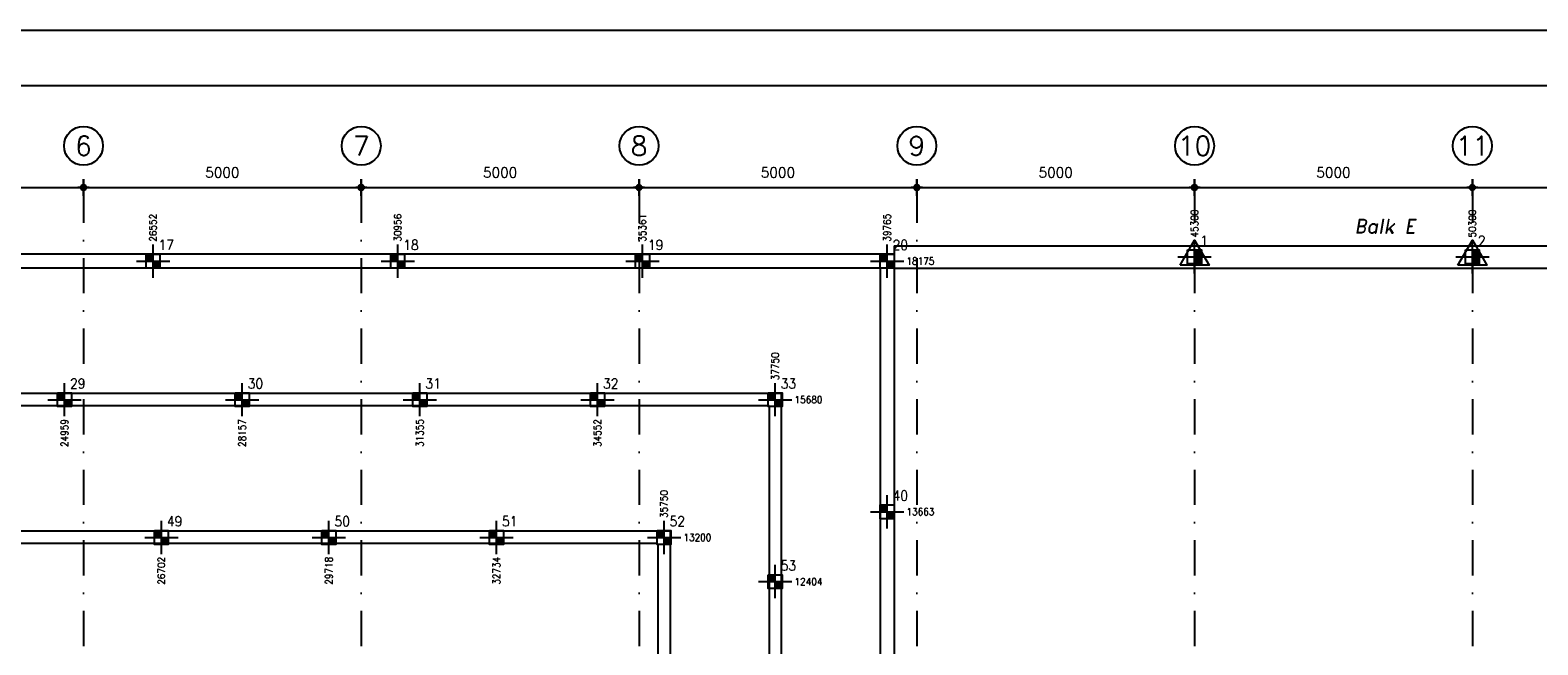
# Model space of a CAD drawing. Extents: x 0 to 139900, y 0 to 143500.
# Tile 25 of 34: x 29540 to 56679, y 132433 to 143500. Entities that reach past the tile are written whole.
import ezdxf
from ezdxf.enums import TextEntityAlignment as Align

# ---------------------------------------------------------------- set-up
doc = ezdxf.new("R2010")
doc.units = 0
doc.header["$LTSCALE"] = 100
doc.header["$PDMODE"] = 3
doc.header["$PDSIZE"] = -3
doc.linetypes.add('DASHDOT2', pattern=[12.7, 6.35, -3.175, 0, -3.175])
doc.layers.get('0').update_dxf_attribs({"linetype": 'CONTINUOUS'})
doc.layers.get('DEFPOINTS').update_dxf_attribs({"linetype": 'CONTINUOUS'})
for name, color, linetype in [('A--A$1C-_CIRKEL', 3, 'CONTINUOUS'), ('A--L$2A-', 7, 'CONTINUOUS'), ('A--L$2A-_F123-', 1, 'CONTINUOUS'), ('A--L$7A-_STRAMIEN', 1, 'DASHDOT2'), ('A--L16--_F123-', 3, 'CONTINUOUS'), ('A--L17--', 7, 'CONTINUOUS'), ('A--L17--_F123-', 3, 'CONTINUOUS'), ('A--M$1A-_F123-_MAATV', 7, 'CONTINUOUS'), ('A--T$1A-_F123-_0_25MM', 2, 'CONTINUOUS'), ('A--T$1A-_F123-_0_35MM', 3, 'CONTINUOUS'), ('A--T17--_F123-_0_13MM', 1, 'CONTINUOUS'), ('A--T17--_F123-_0_18MM', 2, 'CONTINUOUS')]:
    doc.layers.add(name, color=color, linetype=linetype)
doc.styles.add('ALFA-0_25', font='ROMANS')
doc.styles.add('BALKEN', font='romand.shx', dxfattribs={"height": 180})
doc.styles.add('MISO', font='ROMANS.shx')
doc.styles.add('RENVOOI', font='romans.shx', dxfattribs={"width": 0.9})
doc.dimstyles.new('DLV18', dxfattribs={"dimscale": 100, "dimtxt": 1.8, "dimasz": 1, "dimexe": 0, "dimexo": 0, "dimgap": 0, "dimtad": 0, "dimdec": 0, "dimrnd": 1, "dimzin": 0, "dimtxsty": 'MISO', "dimblk1": '$DIMDLV', "dimblk2": '$DIMDLV', "dimsah": 1, "dimcen": 0, "dimse1": 1, "dimse2": 1, "dimclrd": 256, "dimclre": 256, "dimclrt": 1, "dimazin": 3, "dimtfac": 1, "dimtdec": 0, "dimtix": 1, "dimtmove": 0, "dimatfit": 3, "dimtvp": 1.5, "dimtolj": 1, "dimtzin": 0})

# ---------------------------------------------------------------- blocks, each defined once
blk = doc.blocks.new('KA-A0-1X')
at = {"layer": 'A--L$2A-_F123-'}
blk.add_lwpolyline([(0, 0), (0, 841), (1399, 841), (1399, 0)], close=True, dxfattribs=at)
at = {"layer": 'A--L$2A-_F123-', "color": 4}
blk.add_lwpolyline([(10, 10), (1389, 10), (1389, 831), (10, 831)], close=True, dxfattribs=at)
blk = doc.blocks.new('$DIMDLV')
at = {"color": 0}
for p, q in [((-1, 0), (1, 0)), ((0, -1.5), (0, 1.5))]:
    blk.add_line(p, q, dxfattribs=at)
blk.add_circle((0, 0), 0.5, dxfattribs=at)
blk = doc.blocks.new('*D258')
at = {"layer": 'A--M$1A-_F123-_MAATV', "linetype": 'CONTINUOUS'}
blk.add_line((55600, 140667), (60400, 140667), dxfattribs=at)
at = {"layer": 'DEFPOINTS', "color": 0, "linetype": 'CONTINUOUS'}
for p in [(55500, 140667), (60500, 140667), (60500, 140667)]:
    blk.add_point(p, dxfattribs=at)
at = {"layer": 'A--M$1A-_F123-_MAATV', "linetype": 'CONTINUOUS', "xscale": 100, "yscale": 100, "zscale": 100, "rotation": 180}
blk.add_blockref('$DIMDLV', (55500, 140667), dxfattribs=at)
at = {"layer": 'A--M$1A-_F123-_MAATV', "linetype": 'CONTINUOUS', "xscale": 100, "yscale": 100, "zscale": 100}
blk.add_blockref('$DIMDLV', (60500, 140667), dxfattribs=at)
at = {"layer": 'A--M$1A-_F123-_MAATV', "color": 1, "linetype": 'CONTINUOUS', "insert": (58000, 140937), "char_height": 180, "attachment_point": 5, "style": 'MISO'}
blk.add_mtext('\\A1;5000', dxfattribs=at)
blk = doc.blocks.new('*D254')
at = {"layer": 'A--M$1A-_F123-_MAATV', "linetype": 'CONTINUOUS'}
blk.add_line((45600, 140667), (50400, 140667), dxfattribs=at)
at = {"layer": 'DEFPOINTS', "color": 0, "linetype": 'CONTINUOUS'}
for p in [(45500, 140667), (50500, 140667), (50500, 140667)]:
    blk.add_point(p, dxfattribs=at)
at = {"layer": 'A--M$1A-_F123-_MAATV', "linetype": 'CONTINUOUS', "xscale": 100, "yscale": 100, "zscale": 100, "rotation": 180}
blk.add_blockref('$DIMDLV', (45500, 140667), dxfattribs=at)
at = {"layer": 'A--M$1A-_F123-_MAATV', "linetype": 'CONTINUOUS', "xscale": 100, "yscale": 100, "zscale": 100}
blk.add_blockref('$DIMDLV', (50500, 140667), dxfattribs=at)
at = {"layer": 'A--M$1A-_F123-_MAATV', "color": 1, "linetype": 'CONTINUOUS', "insert": (48000, 140937), "char_height": 180, "attachment_point": 5, "style": 'MISO'}
blk.add_mtext('\\A1;5000', dxfattribs=at)
blk = doc.blocks.new('*D259')
at = {"layer": 'A--M$1A-_F123-_MAATV', "linetype": 'CONTINUOUS'}
blk.add_line((50600, 140667), (55400, 140667), dxfattribs=at)
at = {"layer": 'DEFPOINTS', "color": 0, "linetype": 'CONTINUOUS'}
for p in [(50500, 140667), (55500, 140667), (55500, 140667)]:
    blk.add_point(p, dxfattribs=at)
at = {"layer": 'A--M$1A-_F123-_MAATV', "linetype": 'CONTINUOUS', "xscale": 100, "yscale": 100, "zscale": 100, "rotation": 180}
blk.add_blockref('$DIMDLV', (50500, 140667), dxfattribs=at)
at = {"layer": 'A--M$1A-_F123-_MAATV', "linetype": 'CONTINUOUS', "xscale": 100, "yscale": 100, "zscale": 100}
blk.add_blockref('$DIMDLV', (55500, 140667), dxfattribs=at)
at = {"layer": 'A--M$1A-_F123-_MAATV', "color": 1, "linetype": 'CONTINUOUS', "insert": (53000, 140937), "char_height": 180, "attachment_point": 5, "style": 'MISO'}
blk.add_mtext('\\A1;5000', dxfattribs=at)
blk = doc.blocks.new('CIRKEL')
at = {"layer": 'A--A$1C-_CIRKEL'}
blk.add_circle((0, 0), 350, dxfattribs=at)
blk = doc.blocks.new('*D257')
at = {"layer": 'A--M$1A-_F123-_MAATV', "linetype": 'CONTINUOUS'}
blk.add_line((40600, 140667), (45400, 140667), dxfattribs=at)
at = {"layer": 'DEFPOINTS', "color": 0, "linetype": 'CONTINUOUS'}
for p in [(40500, 140667), (45500, 140667), (45500, 140667)]:
    blk.add_point(p, dxfattribs=at)
at = {"layer": 'A--M$1A-_F123-_MAATV', "linetype": 'CONTINUOUS', "xscale": 100, "yscale": 100, "zscale": 100, "rotation": 180}
blk.add_blockref('$DIMDLV', (40500, 140667), dxfattribs=at)
at = {"layer": 'A--M$1A-_F123-_MAATV', "linetype": 'CONTINUOUS', "xscale": 100, "yscale": 100, "zscale": 100}
blk.add_blockref('$DIMDLV', (45500, 140667), dxfattribs=at)
at = {"layer": 'A--M$1A-_F123-_MAATV', "color": 1, "linetype": 'CONTINUOUS', "insert": (43000, 140937), "char_height": 180, "attachment_point": 5, "style": 'MISO'}
blk.add_mtext('\\A1;5000', dxfattribs=at)
blk = doc.blocks.new('*D255')
at = {"layer": 'A--M$1A-_F123-_MAATV', "linetype": 'CONTINUOUS'}
blk.add_line((35600, 140667), (40400, 140667), dxfattribs=at)
at = {"layer": 'DEFPOINTS', "color": 0, "linetype": 'CONTINUOUS'}
for p in [(35500, 140667), (40500, 140667), (40500, 140667)]:
    blk.add_point(p, dxfattribs=at)
at = {"layer": 'A--M$1A-_F123-_MAATV', "linetype": 'CONTINUOUS', "xscale": 100, "yscale": 100, "zscale": 100, "rotation": 180}
blk.add_blockref('$DIMDLV', (35500, 140667), dxfattribs=at)
at = {"layer": 'A--M$1A-_F123-_MAATV', "linetype": 'CONTINUOUS', "xscale": 100, "yscale": 100, "zscale": 100}
blk.add_blockref('$DIMDLV', (40500, 140667), dxfattribs=at)
at = {"layer": 'A--M$1A-_F123-_MAATV', "color": 1, "linetype": 'CONTINUOUS', "insert": (38000, 140937), "char_height": 180, "attachment_point": 5, "style": 'MISO'}
blk.add_mtext('\\A1;5000', dxfattribs=at)
blk = doc.blocks.new('*D256')
at = {"layer": 'A--M$1A-_F123-_MAATV', "linetype": 'CONTINUOUS'}
blk.add_line((30600, 140667), (35400, 140667), dxfattribs=at)
at = {"layer": 'DEFPOINTS', "color": 0, "linetype": 'CONTINUOUS'}
for p in [(30500, 140667), (35500, 140667), (35500, 140667)]:
    blk.add_point(p, dxfattribs=at)
at = {"layer": 'A--M$1A-_F123-_MAATV', "linetype": 'CONTINUOUS', "xscale": 100, "yscale": 100, "zscale": 100, "rotation": 180}
blk.add_blockref('$DIMDLV', (30500, 140667), dxfattribs=at)
at = {"layer": 'A--M$1A-_F123-_MAATV', "linetype": 'CONTINUOUS', "xscale": 100, "yscale": 100, "zscale": 100}
blk.add_blockref('$DIMDLV', (35500, 140667), dxfattribs=at)
at = {"layer": 'A--M$1A-_F123-_MAATV', "color": 1, "linetype": 'CONTINUOUS', "insert": (33000, 140937), "char_height": 180, "attachment_point": 5, "style": 'MISO'}
blk.add_mtext('\\A1;5000', dxfattribs=at)
blk = doc.blocks.new('*D248')
at = {"layer": 'A--M$1A-_F123-_MAATV', "linetype": 'CONTINUOUS'}
blk.add_line((25600, 140667), (30400, 140667), dxfattribs=at)
at = {"layer": 'DEFPOINTS', "color": 0, "linetype": 'CONTINUOUS'}
for p in [(25500, 140667), (30500, 140667), (30500, 140667)]:
    blk.add_point(p, dxfattribs=at)
at = {"layer": 'A--M$1A-_F123-_MAATV', "linetype": 'CONTINUOUS', "xscale": 100, "yscale": 100, "zscale": 100, "rotation": 180}
blk.add_blockref('$DIMDLV', (25500, 140667), dxfattribs=at)
at = {"layer": 'A--M$1A-_F123-_MAATV', "linetype": 'CONTINUOUS', "xscale": 100, "yscale": 100, "zscale": 100}
blk.add_blockref('$DIMDLV', (30500, 140667), dxfattribs=at)
at = {"layer": 'A--M$1A-_F123-_MAATV', "color": 1, "linetype": 'CONTINUOUS', "insert": (28000, 140937), "char_height": 180, "attachment_point": 5, "style": 'MISO'}
blk.add_mtext('\\A1;5000', dxfattribs=at)
blk = doc.blocks.new('PP01016-')
at = {"layer": 'A--L17--_F123-', "color": 8, "linetype": 'CONTINUOUS'}
for p, q in [((0, -300), (0, 300)), ((-300, 0), (300, 0))]:
    blk.add_line(p, q, dxfattribs=at)
blk.add_lwpolyline([(-260, -150), (0, 300), (260, -150)], close=True, dxfattribs=at)
at = {"layer": 'A--L17--_F123-', "color": 1}
blk.add_lwpolyline([(-125, 125), (125, 125), (125, -125), (-125, -125)], close=True, dxfattribs=at)
for points in [[(0, 125), (125, 125), (0, 0), (125, 0)], [(125, 0), (0, 0), (125, -125), (0, -125)]]:
    blk.add_solid(points, dxfattribs=at)
at = {"layer": 'A--T17--_F123-_0_13MM', "style": 'RENVOOI', "width": 0.9, "flags": 8}
blk.add_attdef('KM2', (0, 300), '', height=13, rotation=90, dxfattribs=at)
blk.add_attdef('KM1', (300, 0), '', height=13, dxfattribs=at)
at = {"layer": 'A--T17--_F123-_0_18MM', "style": 'RENVOOI', "width": 0.9, "flags": 8}
blk.add_attdef('PNR', (0, 0), '', height=18, dxfattribs=at)
blk = doc.blocks.new('PP01002-')
at = {"layer": 'A--L17--_F123-', "color": 8, "linetype": 'CONTINUOUS'}
for p, q in [((0, -300), (0, 300)), ((-300, 0), (300, 0))]:
    blk.add_line(p, q, dxfattribs=at)
at = {"layer": 'A--L17--_F123-', "color": 1}
blk.add_lwpolyline([(-125, 125), (125, 125), (125, -125), (-125, -125)], close=True, dxfattribs=at)
for points in [[(-125, 125), (0, 125), (-125, 0), (0, 0)], [(0, 0), (125, 0), (0, -125), (125, -125)]]:
    blk.add_solid(points, dxfattribs=at)
at = {"layer": 'A--T17--_F123-_0_13MM', "style": 'RENVOOI', "width": 0.9, "flags": 8}
blk.add_attdef('KM2', (0, 300), '', height=13, rotation=90, dxfattribs=at)
blk.add_attdef('KM1', (300, 0), '', height=13, dxfattribs=at)
at = {"layer": 'A--T17--_F123-_0_18MM', "style": 'RENVOOI', "width": 0.9, "flags": 8}
blk.add_attdef('PNR', (0, 0), '', height=18, dxfattribs=at)

msp = doc.modelspace()

# ---------------------------------------------------------------- linework, layer by layer
at = {"layer": 'A--L$7A-_STRAMIEN'}
for p, q in [((30500, 140667), (30500, 121167)), ((35500, 140667), (35500, 121167)), ((40500, 140667), (40500, 121167)), ((45500, 140667), (45500, 121167)), ((50500, 140667), (50500, 121167)), ((55500, 140667), (55500, 121167))]:
    msp.add_line(p, q, dxfattribs=at)
at = {"layer": 'A--L16--_F123-', "color": 8}
for p, q in [((45090, 139617), (75150, 139617)), ((45090, 139617), (45090, 139467)), ((45090, 139467), (5200, 139467)), ((45090, 139467), (45090, 121167)), ((44840, 139217), (5450, 139217)), ((44840, 139217), (44840, 121417)), ((45090, 139217), (70505, 139217)), ((43060, 136957), (7550, 136957)), ((43060, 136957), (43060, 123517)), ((42840, 136737), (7550, 136737)), ((42840, 136737), (42840, 123517)), ((41060, 134477), (7550, 134477)), ((41060, 134477), (41060, 123517)), ((40840, 134257), (7550, 134257)), ((40840, 134257), (40840, 123517))]:
    msp.add_line(p, q, dxfattribs=at)

# ---------------------------------------------------------------- block references
at = {"layer": 'A--L$2A-', "xscale": 100, "yscale": 100}
msp.add_blockref('KA-A0-1X', (0, 59400), dxfattribs=at)
at = {"layer": 'A--L17--'}
ref = msp.add_blockref('PP01002-', (31751.7, 139342), dxfattribs=at)
ref.add_attrib('PNR', '17', (31851.7, 139542), dxfattribs={"layer": 'A--T17--_F123-_0_18MM', "height": 180, "style": 'RENVOOI', "width": 0.9})
ref.add_attrib('KM2', '26552', dxfattribs={"layer": 'A--T17--_F123-_0_13MM', "color": 1, "height": 130, "rotation": 90, "style": 'RENVOOI', "width": 0.9}).set_placement((31751.7, 139692), align=Align.MIDDLE_LEFT)
ref = msp.add_blockref('PP01002-', (36156.1, 139342), dxfattribs=at)
ref.add_attrib('PNR', '18', (36256.1, 139542), dxfattribs={"layer": 'A--T17--_F123-_0_18MM', "height": 180, "style": 'RENVOOI', "width": 0.9})
ref.add_attrib('KM2', '30956', dxfattribs={"layer": 'A--T17--_F123-_0_13MM', "color": 1, "height": 130, "rotation": 90, "style": 'RENVOOI', "width": 0.9}).set_placement((36156.1, 139692), align=Align.MIDDLE_LEFT)
ref = msp.add_blockref('PP01002-', (40560.6, 139342), dxfattribs=at)
ref.add_attrib('PNR', '19', (40660.6, 139542), dxfattribs={"layer": 'A--T17--_F123-_0_18MM', "height": 180, "style": 'RENVOOI', "width": 0.9})
ref.add_attrib('KM2', '35361', dxfattribs={"layer": 'A--T17--_F123-_0_13MM', "color": 1, "height": 130, "rotation": 90, "style": 'RENVOOI', "width": 0.9}).set_placement((40560.6, 139692), align=Align.MIDDLE_LEFT)
ref = msp.add_blockref('PP01002-', (44965, 139342), dxfattribs=at)
ref.add_attrib('PNR', '20', (45065, 139542), dxfattribs={"layer": 'A--T17--_F123-_0_18MM', "height": 180, "style": 'RENVOOI', "width": 0.9})
ref.add_attrib('KM1', '18175', dxfattribs={"layer": 'A--T17--_F123-_0_13MM', "color": 1, "height": 130, "style": 'RENVOOI', "width": 0.9}).set_placement((45315, 139342), align=Align.MIDDLE_LEFT)
ref.add_attrib('KM2', '39765', dxfattribs={"layer": 'A--T17--_F123-_0_13MM', "color": 1, "height": 130, "rotation": 90, "style": 'RENVOOI', "width": 0.9}).set_placement((44965, 139692), align=Align.MIDDLE_LEFT)
ref = msp.add_blockref('PP01016-', (50500, 139417), dxfattribs=at)
ref.add_attrib('PNR', '1', (50600, 139617), dxfattribs={"layer": 'A--T17--_F123-_0_18MM', "height": 180, "style": 'RENVOOI', "width": 0.9})
ref.add_attrib('KM2', '45300', dxfattribs={"layer": 'A--T17--_F123-_0_13MM', "color": 1, "height": 130, "rotation": 90, "style": 'RENVOOI', "width": 0.9}).set_placement((50500, 139767), align=Align.MIDDLE_LEFT)
ref = msp.add_blockref('PP01016-', (55500, 139417), dxfattribs=at)
ref.add_attrib('PNR', '2', (55600, 139617), dxfattribs={"layer": 'A--T17--_F123-_0_18MM', "height": 180, "style": 'RENVOOI', "width": 0.9})
ref.add_attrib('KM2', '50300', dxfattribs={"layer": 'A--T17--_F123-_0_13MM', "color": 1, "height": 130, "rotation": 90, "style": 'RENVOOI', "width": 0.9}).set_placement((55500, 139767), align=Align.MIDDLE_LEFT)
ref = msp.add_blockref('PP01002-', (42950, 136847), dxfattribs=at)
ref.add_attrib('PNR', '33', (43050, 137047), dxfattribs={"layer": 'A--T17--_F123-_0_18MM', "height": 180, "style": 'RENVOOI', "width": 0.9})
ref.add_attrib('KM1', '15680', dxfattribs={"layer": 'A--T17--_F123-_0_13MM', "color": 1, "height": 130, "style": 'RENVOOI', "width": 0.9}).set_placement((43300, 136847), align=Align.MIDDLE_LEFT)
ref.add_attrib('KM2', '37750', dxfattribs={"layer": 'A--T17--_F123-_0_13MM', "color": 1, "height": 130, "rotation": 90, "style": 'RENVOOI', "width": 0.9}).set_placement((42950, 137197), align=Align.MIDDLE_LEFT)
ref = msp.add_blockref('PP01002-', (30159.1, 136847), dxfattribs=at)
ref.add_attrib('PNR', '29', (30259.1, 137047), dxfattribs={"layer": 'A--T17--_F123-_0_18MM', "height": 180, "style": 'RENVOOI', "width": 0.9})
ref.add_attrib('KM2', '24959', dxfattribs={"layer": 'A--T17--_F123-_0_13MM', "color": 1, "height": 130, "rotation": 90, "style": 'RENVOOI', "width": 0.9}).set_placement((30159.1, 136497), align=Align.MIDDLE_RIGHT)
ref = msp.add_blockref('PP01002-', (33356.8, 136847), dxfattribs=at)
ref.add_attrib('PNR', '30', (33456.8, 137047), dxfattribs={"layer": 'A--T17--_F123-_0_18MM', "height": 180, "style": 'RENVOOI', "width": 0.9})
ref.add_attrib('KM2', '28157', dxfattribs={"layer": 'A--T17--_F123-_0_13MM', "color": 1, "height": 130, "rotation": 90, "style": 'RENVOOI', "width": 0.9}).set_placement((33356.8, 136497), align=Align.MIDDLE_RIGHT)
ref = msp.add_blockref('PP01002-', (36554.5, 136847), dxfattribs=at)
ref.add_attrib('PNR', '31', (36654.5, 137047), dxfattribs={"layer": 'A--T17--_F123-_0_18MM', "height": 180, "style": 'RENVOOI', "width": 0.9})
ref.add_attrib('KM2', '31355', dxfattribs={"layer": 'A--T17--_F123-_0_13MM', "color": 1, "height": 130, "rotation": 90, "style": 'RENVOOI', "width": 0.9}).set_placement((36554.5, 136497), align=Align.MIDDLE_RIGHT)
ref = msp.add_blockref('PP01002-', (39752.3, 136847), dxfattribs=at)
ref.add_attrib('PNR', '32', (39852.3, 137047), dxfattribs={"layer": 'A--T17--_F123-_0_18MM', "height": 180, "style": 'RENVOOI', "width": 0.9})
ref.add_attrib('KM2', '34552', dxfattribs={"layer": 'A--T17--_F123-_0_13MM', "color": 1, "height": 130, "rotation": 90, "style": 'RENVOOI', "width": 0.9}).set_placement((39752.3, 136497), align=Align.MIDDLE_RIGHT)
ref = msp.add_blockref('PP01002-', (40950, 134367), dxfattribs=at)
ref.add_attrib('PNR', '52', (41050, 134567), dxfattribs={"layer": 'A--T17--_F123-_0_18MM', "height": 180, "style": 'RENVOOI', "width": 0.9})
ref.add_attrib('KM1', '13200', dxfattribs={"layer": 'A--T17--_F123-_0_13MM', "color": 1, "height": 130, "style": 'RENVOOI', "width": 0.9}).set_placement((41300, 134367), align=Align.MIDDLE_LEFT)
ref.add_attrib('KM2', '35750', dxfattribs={"layer": 'A--T17--_F123-_0_13MM', "color": 1, "height": 130, "rotation": 90, "style": 'RENVOOI', "width": 0.9}).set_placement((40950, 134717), align=Align.MIDDLE_LEFT)
ref = msp.add_blockref('PP01002-', (44965, 134829.5), dxfattribs=at)
ref.add_attrib('PNR', '40', (45065, 135029.5), dxfattribs={"layer": 'A--T17--_F123-_0_18MM', "height": 180, "style": 'RENVOOI', "width": 0.9})
ref.add_attrib('KM1', '13663', dxfattribs={"layer": 'A--T17--_F123-_0_13MM', "color": 1, "height": 130, "style": 'RENVOOI', "width": 0.9}).set_placement((45315, 134829.5), align=Align.MIDDLE_LEFT)
ref = msp.add_blockref('PP01002-', (31902.3, 134367), dxfattribs=at)
ref.add_attrib('PNR', '49', (32002.3, 134567), dxfattribs={"layer": 'A--T17--_F123-_0_18MM', "height": 180, "style": 'RENVOOI', "width": 0.9})
ref.add_attrib('KM2', '26702', dxfattribs={"layer": 'A--T17--_F123-_0_13MM', "color": 1, "height": 130, "rotation": 90, "style": 'RENVOOI', "width": 0.9}).set_placement((31902.3, 134017), align=Align.MIDDLE_RIGHT)
ref = msp.add_blockref('PP01002-', (34918.2, 134367), dxfattribs=at)
ref.add_attrib('PNR', '50', (35018.2, 134567), dxfattribs={"layer": 'A--T17--_F123-_0_18MM', "height": 180, "style": 'RENVOOI', "width": 0.9})
ref.add_attrib('KM2', '29718', dxfattribs={"layer": 'A--T17--_F123-_0_13MM', "color": 1, "height": 130, "rotation": 90, "style": 'RENVOOI', "width": 0.9}).set_placement((34918.2, 134017), align=Align.MIDDLE_RIGHT)
ref = msp.add_blockref('PP01002-', (37934.1, 134367), dxfattribs=at)
ref.add_attrib('PNR', '51', (38034.1, 134567), dxfattribs={"layer": 'A--T17--_F123-_0_18MM', "height": 180, "style": 'RENVOOI', "width": 0.9})
ref.add_attrib('KM2', '32734', dxfattribs={"layer": 'A--T17--_F123-_0_13MM', "color": 1, "height": 130, "rotation": 90, "style": 'RENVOOI', "width": 0.9}).set_placement((37934.1, 134017), align=Align.MIDDLE_RIGHT)
ref = msp.add_blockref('PP01002-', (42950, 133570.8), dxfattribs=at)
ref.add_attrib('PNR', '53', (43050, 133770.8), dxfattribs={"layer": 'A--T17--_F123-_0_18MM', "height": 180, "style": 'RENVOOI', "width": 0.9})
ref.add_attrib('KM1', '12404', dxfattribs={"layer": 'A--T17--_F123-_0_13MM', "color": 1, "height": 130, "style": 'RENVOOI', "width": 0.9}).set_placement((43300, 133570.8), align=Align.MIDDLE_LEFT)
at = {"layer": 'A--M$1A-_F123-_MAATV'}
ref = msp.add_blockref('CIRKEL', (30500, 141417), dxfattribs=at)
ref.add_attrib('A', '6', dxfattribs={"layer": 'A--T$1A-_F123-_0_25MM', "height": 350, "style": 'ALFA-0_25'}).set_placement((30500, 141417), align=Align.MIDDLE_CENTER)
ref = msp.add_blockref('CIRKEL', (35500, 141417), dxfattribs=at)
ref.add_attrib('A', '7', dxfattribs={"layer": 'A--T$1A-_F123-_0_25MM', "height": 350, "style": 'ALFA-0_25'}).set_placement((35500, 141417), align=Align.MIDDLE_CENTER)
ref = msp.add_blockref('CIRKEL', (40500, 141417), dxfattribs=at)
ref.add_attrib('A', '8', dxfattribs={"layer": 'A--T$1A-_F123-_0_25MM', "height": 350, "style": 'ALFA-0_25'}).set_placement((40500, 141417), align=Align.MIDDLE_CENTER)
ref = msp.add_blockref('CIRKEL', (45500, 141417), dxfattribs=at)
ref.add_attrib('A', '9', dxfattribs={"layer": 'A--T$1A-_F123-_0_25MM', "height": 350, "style": 'ALFA-0_25'}).set_placement((45500, 141417), align=Align.MIDDLE_CENTER)
ref = msp.add_blockref('CIRKEL', (50500, 141417), dxfattribs=at)
ref.add_attrib('A', '10', dxfattribs={"layer": 'A--T$1A-_F123-_0_25MM', "height": 350, "style": 'ALFA-0_25'}).set_placement((50500, 141417), align=Align.MIDDLE_CENTER)
ref = msp.add_blockref('CIRKEL', (55500, 141417), dxfattribs=at)
ref.add_attrib('A', '11', dxfattribs={"layer": 'A--T$1A-_F123-_0_25MM', "height": 350, "style": 'ALFA-0_25'}).set_placement((55500, 141417), align=Align.MIDDLE_CENTER)

# ---------------------------------------------------------------- texts
at = {"layer": 'A--T$1A-_F123-_0_35MM', "color": 2, "style": 'BALKEN', "oblique": 10}
msp.add_text('Balk E', height=250, dxfattribs=at).set_placement((53927.8, 139846.2), align=Align.CENTER)

# ---------------------------------------------------------------- dimensions: what is measured, and where the dimension line sits
at = {"layer": 'A--M$1A-_F123-_MAATV', "linetype": 'CONTINUOUS'}
for base, p1, p2, picture, middle in [((30500, 140667), (25500, 140667), (30500, 140667), '*D248', (28000, 140937)), ((35500, 140667), (30500, 140667), (35500, 140667), '*D256', (33000, 140937)), ((40500, 140667), (35500, 140667), (40500, 140667), '*D255', (38000, 140937)), ((45500, 140667), (40500, 140667), (45500, 140667), '*D257', (43000, 140937)), ((50500, 140667), (45500, 140667), (50500, 140667), '*D254', (48000, 140937)), ((55500, 140667), (50500, 140667), (55500, 140667), '*D259', (53000, 140937)), ((60500, 140667), (55500, 140667), (60500, 140667), '*D258', (58000, 140937))]:
    dim = msp.add_linear_dim(base=base, p1=p1, p2=p2, dimstyle='DLV18', dxfattribs=at)
    dim.commit()
    dim.dimension.update_dxf_attribs({"geometry": picture, "text_midpoint": middle})

doc.saveas('drawing.dxf')
